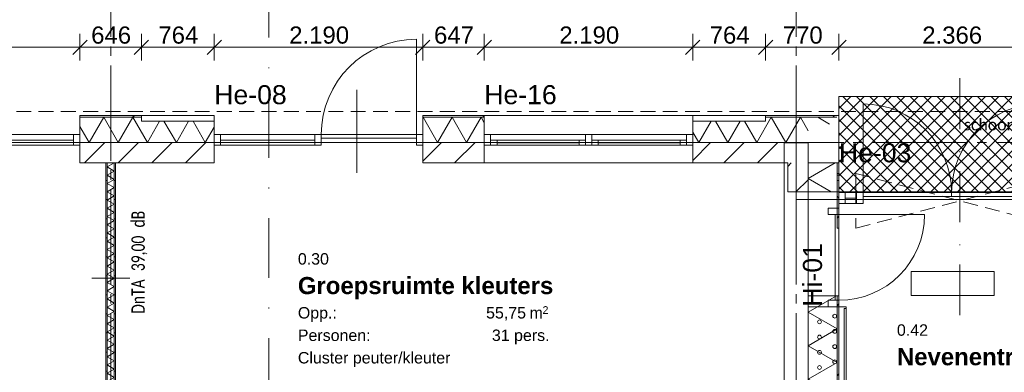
# Model space of a CAD drawing. Header units: millimetres. Extents: x 10 to 584, y 10 to 831.
# Tile 52 of 79: x 212 to 316, y 739 to 776. Entities that reach past the tile are written whole.
import ezdxf
from ezdxf.xclip import XClip

# ---------------------------------------------------------------- set-up
doc = ezdxf.new("R2010")
doc.units = ezdxf.units.MM
doc.header["$MEASUREMENT"] = 0
doc.header["$XCLIPFRAME"] = 0
for name, pattern in [('B0204', [13, 10, -1, 1, -1]), ('B0302', [12.51, 6.26, -3.125, 0, -3.125]), ('B0605', [9.6667, 5.3333, -2.333367, 3.33333e-05, -2]), ('B0701', [2.3412, 1.56, -0.7812]), ('B0703', [4.687, 3.125, -1.562]), ('Wipeout_Contour', [1000, 0, -1000])]:
    doc.linetypes.add(name, pattern=pattern)
for name, color, linetype in [('21 Buitenwanden', 7, 'Continuous'), ('21 Buitenwanden Deuren', 7, 'Continuous'), ('21 Buitenwanden Deurlabels', 7, 'Continuous'), ('21 Buitenwanden Doorsnede-arcering', 7, 'Continuous'), ('21 Buitenwanden Laagscheidingslijnen', 7, 'Continuous'), ('21 Buitenwanden Raamlabels', 7, 'Continuous'), ('21 Buitenwanden Ramen', 7, 'Continuous'), ('22 NC Binnenwanden', 7, 'Continuous'), ('22 NC Binnenwanden Deuren', 7, 'Continuous'), ('22 NC Binnenwanden Deurlabels', 7, 'Continuous'), ('22 NC Binnenwanden Doorsnede-arcering', 7, 'Continuous'), ('22 NC Binnenwanden Laagscheidingslijnen', 7, 'Continuous'), ('23 Vloeren', 7, 'Continuous'), ('23 Vloeren 2D arcering', 7, 'Continuous'), ('28 Draagconstructies', 7, 'Continuous'), ('73 Keuken', 7, 'Continuous'), ('82 Interieur', 7, 'Continuous'), ('82 Interieur Afdek-arcering', 7, 'Continuous'), ('A Lijn doorsnede', 7, 'Continuous'), ('A Stramien', 7, 'Continuous'), ('Maatvoering 1_ 50_100', 7, 'Continuous'), ('New_Tekst_dim 1_ 50_100', 7, 'Continuous'), ('Tekst_dim 1_ 50_100', 7, 'Continuous'), ('Z Ruimtefuncties', 7, 'Continuous')]:
    doc.layers.add(name, color=color, linetype=linetype)
doc.styles.add('GENERATED_STYLE_1', font='txt')
doc.styles.add('GENERATED_STYLE_2', font='txt')
doc.styles.add('GENERATED_STYLE_3', font='txt')
pattern_1 = [(45, (78, 259.188), (-4.596194, 4.596194), []), (45, (77.081, 260.107), (-4.596194, 4.596194), [])]
pattern_2 = [(45, (78, 259.188), (-1.767767, 1.767767), [])]
pattern_3 = [(1e-14, (78, 259.1879), (0, 2), [])]

# ---------------------------------------------------------------- blocks, each defined once
blk = doc.blocks.new('*X8')
at = {"layer": '22 NC Binnenwanden Doorsnede-arcering', "color": 7, "linetype": 'Continuous', "lineweight": 0}
for p, q in [((298.22, 747.08), (295.25, 745.36)), ((298.29, 743.61), (295.25, 745.36)), ((298.29, 743.61), (295.25, 741.85)), ((298.29, 740.1), (295.25, 741.85)), ((298.29, 740.1), (295.25, 738.34)), ((298.29, 736.59), (295.25, 738.34)), ((298.29, 736.59), (295.25, 734.83)), ((298.29, 733.08), (295.25, 734.83)), ((298.29, 733.08), (295.25, 731.32)), ((298.29, 729.57), (295.25, 731.32)), ((298.29, 729.57), (295.25, 727.81)), ((298.29, 726.06), (295.25, 727.81)), ((298.29, 726.06), (295.25, 724.3)), ((298.29, 722.55), (295.25, 724.3)), ((298.29, 722.55), (295.25, 720.79)), ((298.29, 719.04), (295.25, 720.79)), ((298.29, 719.04), (295.25, 717.28)), ((298.29, 715.53), (295.25, 717.28)), ((298.29, 715.53), (295.25, 713.77)), ((298.29, 712.02), (295.25, 713.77)), ((298.29, 712.02), (295.25, 710.26)), ((298.29, 708.5), (295.25, 710.26)), ((298.29, 708.5), (295.25, 706.75)), ((298.29, 704.99), (295.25, 706.75)), ((298.29, 704.99), (295.25, 703.24)), ((298.29, 701.48), (295.25, 703.24)), ((298.29, 701.48), (295.25, 699.73)), ((298.29, 697.97), (295.25, 699.73)), ((298.29, 697.97), (295.25, 696.22)), ((298.29, 694.46), (295.25, 696.22)), ((298.29, 694.46), (295.25, 692.71)), ((297.23, 691.56), (295.25, 692.71))]:
    blk.add_line(p, q, dxfattribs=at)
blk = doc.blocks.new('*X45')
at = {"layer": '21 Buitenwanden Doorsnede-arcering', "color": 7, "linetype": 'Continuous', "lineweight": 0}
blk.add_line((297.51, 765.12), (296.28, 765.83), dxfattribs=at)
blk = doc.blocks.new('*X47')
at = {"layer": '21 Buitenwanden Doorsnede-arcering', "color": 7, "linetype": 'Continuous', "lineweight": 0}
for p in [(298.1, 761.05), (297.66, 758.01)]:
    blk.add_line(p, (295.25, 759.4), dxfattribs=at)
blk = doc.blocks.new('*X52')
at = {"layer": '21 Buitenwanden Doorsnede-arcering', "color": 7, "linetype": 'Continuous', "lineweight": 0}
for p, q in [((221.28, 765.83), (219.75, 763.19)), ((221.28, 765.83), (222.8, 763.19)), ((224.32, 765.83), (222.8, 763.19)), ((224.32, 765.83), (225.85, 763.19)), ((227.14, 765.43), (225.85, 763.19)), ((227.6, 765.43), (228.9, 763.19)), ((230.19, 765.43), (228.9, 763.19)), ((230.65, 765.43), (231.94, 763.19)), ((218.77, 764.88), (219.75, 763.19)), ((232.88, 764.8), (231.94, 763.19))]:
    blk.add_line(p, q, dxfattribs=at)
blk = doc.blocks.new('*X53')
at = {"layer": '21 Buitenwanden Doorsnede-arcering', "color": 7, "linetype": 'Continuous', "lineweight": 0}
for p, q in [((254.81, 765.83), (254.78, 765.77)), ((254.81, 765.83), (256.33, 763.19)), ((257.86, 765.83), (256.33, 763.19)), ((257.86, 765.83), (259.38, 763.19)), ((260.9, 765.83), (259.38, 763.19)), ((260.9, 765.83), (261.24, 765.24))]:
    blk.add_line(p, q, dxfattribs=at)
blk = doc.blocks.new('*X54')
at = {"layer": '21 Buitenwanden Doorsnede-arcering', "color": 7, "linetype": 'Continuous', "lineweight": 0}
for p, q in [((285.06, 765.43), (283.77, 763.19)), ((285.52, 765.43), (286.82, 763.19)), ((288.11, 765.43), (286.82, 763.19)), ((288.57, 765.43), (289.86, 763.19)), ((291.39, 765.83), (289.86, 763.19)), ((291.39, 765.83), (292.91, 763.19)), ((294.44, 765.83), (292.91, 763.19)), ((294.44, 765.83), (295.25, 764.42)), ((283.14, 764.27), (283.77, 763.19))]:
    blk.add_line(p, q, dxfattribs=at)
blk = doc.blocks.new('*X76')
at = {"layer": '21 Buitenwanden Doorsnede-arcering', "color": 7, "linetype": 'Continuous', "lineweight": 0}
blk.add_line((298.29, 757.63), (298.49, 757.29), dxfattribs=at)
blk = doc.blocks.new('*X85')
at = {"layer": '22 NC Binnenwanden Doorsnede-arcering', "color": 7, "linetype": 'Continuous', "lineweight": 0}
for p, q in [((221.62, 760.62), (222.37, 761.05)), ((221.62, 760.62), (222.37, 760.18)), ((221.62, 759.75), (222.37, 760.18)), ((221.62, 759.75), (222.37, 759.32)), ((221.62, 758.88), (222.37, 759.32)), ((221.62, 758.88), (222.37, 758.45)), ((221.62, 758.02), (222.37, 758.45)), ((221.62, 758.02), (222.37, 757.59)), ((221.62, 757.15), (222.37, 757.59)), ((221.62, 757.15), (222.37, 756.72)), ((221.62, 756.29), (222.37, 756.72)), ((221.62, 756.29), (222.37, 755.85)), ((221.62, 755.42), (222.37, 755.85)), ((221.62, 755.42), (222.37, 754.99)), ((221.62, 754.55), (222.37, 754.99)), ((221.62, 754.55), (222.37, 754.12)), ((221.62, 753.69), (222.37, 754.12)), ((221.62, 753.69), (222.37, 753.26)), ((221.62, 752.82), (222.37, 753.26)), ((221.62, 752.82), (222.37, 752.39)), ((221.62, 751.96), (222.37, 752.39)), ((221.62, 751.96), (222.37, 751.52)), ((221.62, 751.09), (222.37, 751.52)), ((221.62, 751.09), (222.37, 750.66)), ((221.62, 750.22), (222.37, 750.66)), ((221.62, 750.22), (222.37, 749.79)), ((221.62, 749.36), (222.37, 749.79)), ((221.62, 749.36), (222.37, 748.93)), ((221.62, 748.49), (222.37, 748.93)), ((221.62, 748.49), (222.37, 748.06)), ((221.62, 747.63), (222.37, 748.06)), ((221.62, 747.63), (222.37, 747.19)), ((221.62, 746.76), (222.37, 747.19)), ((221.62, 746.76), (222.37, 746.33)), ((221.62, 745.89), (222.37, 746.33)), ((221.62, 745.89), (222.37, 745.46)), ((221.62, 745.03), (222.37, 745.46)), ((221.62, 745.03), (222.37, 744.6)), ((221.62, 744.16), (222.37, 744.6)), ((221.62, 744.16), (222.37, 743.73)), ((221.62, 743.3), (222.37, 743.73)), ((221.62, 743.3), (222.37, 742.86)), ((221.62, 742.43), (222.37, 742.86)), ((221.62, 742.43), (222.37, 742)), ((221.62, 741.56), (222.37, 742)), ((221.62, 741.56), (222.37, 741.13)), ((221.62, 740.7), (222.37, 741.13)), ((221.62, 740.7), (222.37, 740.27)), ((221.62, 739.83), (222.37, 740.27)), ((221.62, 739.83), (222.37, 739.4)), ((221.62, 738.97), (222.37, 739.4)), ((221.62, 738.97), (222.37, 738.53)), ((221.62, 738.1), (222.37, 738.53)), ((221.62, 738.1), (222.37, 737.67)), ((221.62, 737.23), (222.37, 737.67)), ((221.62, 737.23), (222.37, 736.8)), ((221.62, 736.37), (222.37, 736.8)), ((221.62, 736.37), (222.37, 735.93)), ((221.62, 735.5), (222.37, 735.93)), ((221.62, 735.5), (222.37, 735.07)), ((221.62, 734.64), (222.37, 735.07)), ((221.62, 734.64), (222.37, 734.2)), ((221.62, 733.77), (222.37, 734.2)), ((221.62, 733.77), (222.37, 733.34)), ((221.62, 732.9), (222.37, 733.34)), ((221.62, 732.9), (222.37, 732.47)), ((221.62, 732.04), (222.37, 732.47)), ((221.62, 732.04), (222.37, 731.6)), ((221.62, 731.17), (222.37, 731.6)), ((221.62, 731.17), (222.37, 730.74)), ((221.62, 730.31), (222.37, 730.74)), ((221.62, 730.31), (222.37, 729.87)), ((221.62, 729.44), (222.37, 729.87)), ((221.62, 729.44), (222.37, 729.01)), ((221.62, 728.57), (222.37, 729.01)), ((221.62, 728.57), (222.37, 728.14)), ((221.62, 727.71), (222.37, 728.14)), ((221.62, 727.71), (222.37, 727.27)), ((221.62, 726.84), (222.37, 727.27)), ((221.62, 726.84), (222.37, 726.41)), ((221.62, 725.98), (222.37, 726.41)), ((221.62, 725.98), (222.37, 725.54)), ((221.62, 725.11), (222.37, 725.54)), ((221.62, 725.11), (222.37, 724.68)), ((221.62, 724.24), (222.37, 724.68)), ((221.62, 724.24), (222.37, 723.81)), ((221.62, 723.38), (222.37, 723.81)), ((221.62, 723.38), (222.37, 722.94)), ((221.62, 722.51), (222.37, 722.94)), ((221.62, 722.51), (222.37, 722.08)), ((221.62, 721.65), (222.37, 722.08)), ((221.62, 721.65), (222.37, 721.21)), ((221.62, 720.78), (222.37, 721.21)), ((221.62, 720.78), (222.37, 720.35)), ((221.62, 719.91), (222.37, 720.35)), ((221.62, 719.91), (222.37, 719.48)), ((221.62, 719.05), (222.37, 719.48)), ((221.62, 719.05), (222.37, 718.61)), ((221.62, 718.18), (222.37, 718.61)), ((221.62, 718.18), (222.37, 717.75)), ((221.62, 717.32), (222.37, 717.75)), ((221.62, 717.32), (222.37, 716.88)), ((221.62, 716.45), (222.37, 716.88)), ((221.62, 716.45), (222.37, 716.02)), ((221.62, 715.58), (222.37, 716.02)), ((221.62, 715.58), (222.37, 715.15)), ((221.62, 714.72), (222.37, 715.15)), ((221.62, 714.72), (222.37, 714.28)), ((221.62, 713.85), (222.37, 714.28)), ((221.62, 713.85), (222.37, 713.42)), ((221.62, 712.99), (222.37, 713.42)), ((221.62, 712.99), (222.37, 712.55)), ((221.62, 712.12), (222.37, 712.55)), ((221.62, 712.12), (222.37, 711.69)), ((221.62, 711.25), (222.37, 711.69)), ((221.62, 711.25), (222.37, 710.82)), ((221.62, 710.39), (222.37, 710.82)), ((221.62, 710.39), (222.37, 709.95)), ((221.62, 709.52), (222.37, 709.95)), ((221.62, 709.52), (222.37, 709.09)), ((221.62, 708.66), (222.37, 709.09)), ((221.62, 708.66), (222.37, 708.22)), ((221.62, 707.79), (222.37, 708.22)), ((221.62, 707.79), (222.37, 707.36)), ((221.62, 706.92), (222.37, 707.36)), ((221.62, 706.92), (222.37, 706.49)), ((221.62, 706.06), (222.37, 706.49)), ((221.62, 706.06), (222.37, 705.62)), ((221.62, 705.19), (222.37, 705.62)), ((221.62, 705.19), (222.37, 704.76)), ((221.62, 704.32), (222.37, 704.76)), ((221.62, 704.32), (222.37, 703.89)), ((221.62, 703.46), (222.37, 703.89)), ((221.62, 703.46), (222.37, 703.03)), ((221.62, 702.59), (222.37, 703.03)), ((221.62, 702.59), (222.37, 702.16)), ((221.62, 701.73), (222.37, 702.16)), ((221.62, 701.73), (222.37, 701.29)), ((221.62, 700.86), (222.37, 701.29)), ((221.62, 700.86), (222.37, 700.43)), ((221.62, 699.99), (222.37, 700.43)), ((221.62, 699.99), (222.37, 699.56)), ((221.62, 699.13), (222.37, 699.56)), ((221.62, 699.13), (222.37, 698.7)), ((221.62, 698.26), (222.37, 698.7)), ((221.62, 698.26), (222.37, 697.83)), ((221.62, 697.4), (222.37, 697.83)), ((221.62, 697.4), (222.37, 696.96)), ((221.62, 696.53), (222.37, 696.96)), ((221.62, 696.53), (222.37, 696.1)), ((221.62, 695.66), (222.37, 696.1)), ((221.62, 695.66), (222.37, 695.23)), ((221.62, 694.8), (222.37, 695.23)), ((221.62, 694.8), (222.37, 694.37)), ((221.62, 693.93), (222.37, 694.37)), ((221.62, 693.93), (222.37, 693.5)), ((221.62, 693.07), (222.37, 693.5)), ((221.62, 693.07), (222.37, 692.63)), ((221.62, 692.2), (222.37, 692.63)), ((221.62, 692.2), (222.37, 691.77)), ((221.62, 691.33), (222.37, 691.77)), ((221.62, 691.33), (222.37, 690.9)), ((221.62, 690.47), (222.37, 690.9)), ((221.62, 690.47), (222.37, 690.04)), ((221.62, 689.6), (222.37, 690.04)), ((221.62, 689.6), (222.37, 689.17)), ((221.62, 688.74), (222.37, 689.17)), ((221.62, 688.74), (222.37, 688.3)), ((221.62, 687.87), (222.37, 688.3)), ((221.62, 687.87), (222.37, 687.44)), ((221.62, 687), (222.37, 687.44)), ((221.62, 687), (222.37, 686.57)), ((221.62, 686.14), (222.37, 686.57)), ((221.62, 686.14), (222.37, 685.71)), ((221.62, 685.27), (222.37, 685.71)), ((221.62, 685.27), (222.37, 684.84)), ((221.62, 684.41), (222.37, 684.84)), ((221.62, 684.41), (222.37, 683.97)), ((221.62, 683.54), (222.37, 683.97)), ((221.62, 683.54), (222.37, 683.11)), ((221.62, 682.67), (222.37, 683.11)), ((221.62, 682.67), (222.37, 682.24)), ((221.62, 681.81), (222.37, 682.24)), ((221.62, 681.81), (221.83, 681.69))]:
    blk.add_line(p, q, dxfattribs=at)
blk = doc.blocks.new('Drawing_2_2', base_point=(78, 259.19))
at = {"layer": '21 Buitenwanden Doorsnede-arcering', "linetype": 'Continuous', "lineweight": 0, "true_color": 0x000000}
h = blk.add_hatch(dxfattribs=at)
h.set_pattern_fill('145_Baksteen_0002', color=18, style=0, pattern_type=2)
h.set_pattern_definition(pattern_1)
h.paths.add_polyline_path([(218.77, 766.03), (218.77, 765.83), (225.23, 765.83), (225.23, 766.03)])
h = blk.add_hatch(dxfattribs=at)
h.set_pattern_fill('145_Baksteen_0002', color=18, style=0, pattern_type=2)
h.set_pattern_definition(pattern_1)
h.paths.add_polyline_path([(254.78, 766.03), (254.78, 765.83), (261.24, 765.83), (261.24, 766.03)])
h = blk.add_hatch(dxfattribs=at)
h.set_pattern_fill('145_Baksteen_0002', color=18, style=0, pattern_type=2)
h.set_pattern_definition(pattern_1)
h.paths.add_polyline_path([(290.79, 766.03), (290.79, 765.83), (298.27, 765.83), (298.29, 765.84), (298.29, 766.03)])
h = blk.add_hatch(dxfattribs=at)
h.set_pattern_fill('145_Baksteen_0002', color=18, style=0, pattern_type=2)
h.set_pattern_definition(pattern_1)
h.paths.add_polyline_path([(298.29, 766.03), (298.29, 765.84), (298.49, 766.03)])
h = blk.add_hatch(dxfattribs=at)
h.set_pattern_fill('130_Kalkzandsteen_0002', color=18, style=0, pattern_type=2)
h.set_pattern_definition(pattern_2)
h.paths.add_polyline_path([(218.77, 761.05), (232.88, 761.05), (232.88, 763.19), (218.77, 763.19)])
h = blk.add_hatch(dxfattribs=at)
h.set_pattern_fill('130_Kalkzandsteen_0002', color=18, style=0, pattern_type=2)
h.set_pattern_definition(pattern_2)
h.paths.add_polyline_path([(261.24, 763.19), (254.78, 763.19), (254.78, 761.05), (261.24, 761.05)])
h = blk.add_hatch(dxfattribs=at)
h.set_pattern_fill('130_Kalkzandsteen_0002', color=18, style=0, pattern_type=2)
h.set_pattern_definition(pattern_2)
h.paths.add_polyline_path([(283.14, 763.19), (283.14, 761.05), (293.11, 761.05), (293.11, 763.19)])
h = blk.add_hatch(dxfattribs=at)
h.set_pattern_fill('130_Kalkzandsteen_0002', color=18, style=0, pattern_type=2)
h.set_pattern_definition(pattern_2)
h.paths.add_polyline_path([(293.11, 761.05), (295.25, 763.03), (295.25, 763.19), (293.11, 763.19)])
h = blk.add_hatch(dxfattribs=at)
h.set_pattern_fill('130_Kalkzandsteen_0002', color=18, style=0, pattern_type=2)
h.set_pattern_definition(pattern_2)
h.paths.add_polyline_path([(295.25, 758.01), (295.25, 761.05), (293.11, 761.05), (293.11, 758.01)])
h = blk.add_hatch(dxfattribs=at)
h.set_pattern_fill('145_Baksteen_0002', color=18, style=0, pattern_type=2)
h.set_pattern_definition(pattern_1)
h.paths.add_polyline_path([(298.49, 758.01), (298.49, 761.05), (298.29, 761.05), (298.29, 758.01)])
h = blk.add_hatch(dxfattribs=at)
h.set_pattern_fill('310_Naaldhout__01__0002', color=18, style=0, pattern_type=2)
h.set_pattern_definition([(225, (78, 259.1879), (-0.6363961, 0.6363961), [])])
h.paths.add_polyline_path([(298.29, 759.75), (298.49, 759.75), (298.49, 759.93), (298.29, 759.93)])
h = blk.add_hatch(dxfattribs=at)
h.set_pattern_fill('130_Kalkzandsteen_0002', color=18, style=0, pattern_type=2)
h.set_pattern_definition(pattern_2)
h.paths.add_polyline_path([(298.29, 757.19), (298.29, 754.19), (298.49, 754.19), (298.49, 757.19)])
at = {"layer": '22 NC Binnenwanden Doorsnede-arcering', "linetype": 'Continuous', "lineweight": 0, "true_color": 0x000000}
h = blk.add_hatch(dxfattribs=at)
h.set_pattern_fill('930_Lijnen_vert_200_0002', color=18, style=0, pattern_type=2)
h.set_pattern_definition(pattern_3)
h.paths.add_polyline_path([(221.5, 761.05), (221.5, 681.69), (221.62, 681.69), (221.62, 761.05)])
h = blk.add_hatch(dxfattribs=at)
h.set_pattern_fill('930_Lijnen_vert_200_0002', color=18, style=0, pattern_type=2)
h.set_pattern_definition(pattern_3)
h.paths.add_polyline_path([(222.37, 761.05), (222.37, 681.69), (222.5, 681.69), (222.5, 761.05)])
h = blk.add_hatch(dxfattribs=at)
h.set_pattern_fill('145_Baksteen_0002', color=18, style=0, pattern_type=2)
h.set_pattern_definition(pattern_1)
h.paths.add_polyline_path([(298.49, 691.56), (298.49, 747.08), (298.29, 747.08), (298.29, 691.56)])
at = {"layer": '23 Vloeren 2D arcering', "linetype": 'Continuous', "lineweight": 0, "true_color": 0xd1d7d8}
h = blk.add_hatch(dxfattribs=at)
h.set_pattern_fill('960_Kruis_100_0002', color=254, style=0, pattern_type=2)
h.set_pattern_definition([(45, (78, 259.1879), (-0.7071068, 0.7071068), []), (135, (78, 259.1879), (0.7071068, 0.7071068), [])])
h.paths.add_polyline_path([(322.15, 758.02), (322.15, 768.02), (298.49, 768.01), (298.49, 758.01)])
at = {"layer": '21 Buitenwanden', "color": 9, "linetype": 'B0605', "lineweight": 0}
blk.add_line((311.2, 769.93), (311.2, 744.19), dxfattribs=at)
at = {"layer": '21 Buitenwanden', "color": 1, "linetype": 'Continuous', "lineweight": 0}
for p, q in [((247.84, 768.71), (247.84, 760.01)), ((218.77, 765.83), (218.77, 764.03)), ((225.23, 766.03), (225.23, 765.43)), ((225.23, 765.43), (232.88, 765.43)), ((232.88, 765.43), (232.88, 764.03)), ((254.78, 765.83), (254.78, 764.03)), ((261.24, 765.83), (261.24, 764.03)), ((283.14, 765.43), (290.79, 765.43)), ((283.14, 765.43), (283.14, 764.03)), ((290.79, 766.03), (290.79, 765.43)), ((218.77, 764.03), (218.77, 763.19)), ((232.88, 764.03), (232.88, 763.19)), ((254.78, 764.03), (254.78, 763.19)), ((261.24, 764.03), (261.24, 763.19)), ((283.14, 764.03), (283.14, 763.19)), ((298.49, 759.19), (298.49, 757.93)), ((298.49, 757.93), (298.49, 757.19))]:
    blk.add_line(p, q, dxfattribs=at)
at = {"layer": '21 Buitenwanden', "color": 2, "linetype": 'Continuous', "lineweight": 0}
for p, q in [((218.77, 766.03), (218.77, 765.83)), ((254.78, 766.03), (254.78, 765.83)), ((261.24, 766.03), (261.24, 765.83)), ((298.49, 759.93), (298.49, 759.75))]:
    blk.add_line(p, q, dxfattribs=at)
at = {"layer": '21 Buitenwanden', "color": 3, "linetype": 'Continuous', "lineweight": 0}
for p, q in [((218.77, 763.19), (218.77, 762.89)), ((218.77, 762.89), (218.77, 761.05)), ((232.88, 763.19), (232.88, 762.89)), ((232.88, 762.89), (232.88, 761.05)), ((254.78, 763.19), (254.78, 762.89)), ((254.78, 762.89), (254.78, 761.05)), ((261.24, 763.19), (261.24, 762.89)), ((261.24, 762.89), (261.24, 761.05)), ((283.14, 763.19), (283.14, 762.89)), ((283.14, 762.89), (283.14, 761.05)), ((298.49, 757.19), (298.49, 756.79)), ((298.49, 756.79), (298.49, 754.19))]:
    blk.add_line(p, q, dxfattribs=at)
at = {"layer": '21 Buitenwanden', "color": 9, "linetype": 'Continuous', "lineweight": 0}
blk.add_line((298.49, 759.75), (298.49, 759.19), dxfattribs=at)
at = {"layer": '21 Buitenwanden', "color": 9, "linetype": 'B0701', "lineweight": 0}
for p, q in [((322.15, 759.93), (300.25, 754.19)), ((322.15, 754.19), (300.25, 759.93))]:
    blk.add_line(p, q, dxfattribs=at)
at = {"layer": '21 Buitenwanden', "color": 2, "linetype": 'Continuous', "lineweight": 0, "flags": 128}
for points in [[(225.23, 766.03), (218.77, 766.03)], [(261.24, 766.03), (254.78, 766.03)], [(298.29, 766.03), (290.79, 766.03)], [(298.49, 766.03), (298.29, 766.03)], [(298.49, 761.05), (298.29, 761.05)], [(298.49, 758.01), (298.49, 761.05)], [(298.49, 759.93), (298.29, 759.93)], [(298.29, 759.93), (298.29, 759.75)], [(298.49, 758.01), (298.29, 758.01)]]:
    blk.add_lwpolyline(points, dxfattribs=at)
at = {"layer": '21 Buitenwanden', "color": 3, "linetype": 'Continuous', "lineweight": 0, "flags": 128}
for points in [[(218.77, 761.05), (232.88, 761.05)], [(254.78, 761.05), (261.24, 761.05)], [(283.14, 761.05), (293.11, 761.05)], [(293.11, 761.05), (293.11, 758.01)], [(295.25, 758.01), (293.11, 758.01)], [(298.29, 757.19), (298.29, 754.19)], [(298.29, 754.19), (298.49, 754.19)]]:
    blk.add_lwpolyline(points, dxfattribs=at)
at = {"layer": '21 Buitenwanden', "color": 1, "linetype": 'Continuous', "lineweight": 0, "flags": 128}
for points in [[(298.29, 761.05), (295.25, 761.05)], [(298.29, 759.19), (298.29, 757.19)], [(298.29, 758.01), (295.25, 758.01)]]:
    blk.add_lwpolyline(points, dxfattribs=at)
at = {"layer": '21 Buitenwanden', "color": 9, "linetype": 'Continuous', "lineweight": 0, "flags": 128}
blk.add_lwpolyline([(298.29, 759.75), (298.29, 759.19)], dxfattribs=at)
at = {"layer": '21 Buitenwanden', "color": 1, "linetype": 'B0703', "lineweight": 0, "flags": 128}
blk.add_lwpolyline([(300.25, 759.93), (300.25, 754.19)], dxfattribs=at)
at = {"layer": '21 Buitenwanden Deuren', "color": 1, "linetype": 'Continuous', "lineweight": 0}
for p, q in [((254.11, 764.03), (254.11, 774.03)), ((301.02, 757.93), (301.02, 767.23)), ((218.77, 765.83), (218.77, 764.03)), ((232.88, 765.83), (232.88, 764.03)), ((254.78, 765.83), (254.78, 764.03)), ((208.21, 764.03), (218.1, 764.03)), ((218.1, 763.43), (208.21, 763.43)), ((218.1, 762.89), (218.1, 764.03)), ((218.1, 764.03), (218.77, 764.03)), ((218.77, 764.03), (218.77, 762.89)), ((218.77, 764.03), (218.77, 763.19)), ((218.77, 764.03), (218.77, 763.19)), ((233.55, 764.03), (232.88, 764.03)), ((232.88, 764.03), (232.88, 762.89)), ((232.88, 764.03), (232.88, 763.19)), ((232.88, 764.03), (232.88, 763.19)), ((233.55, 762.89), (233.55, 764.03)), ((243.44, 764.03), (233.55, 764.03)), ((233.55, 763.43), (243.44, 763.43)), ((244.11, 764.03), (243.44, 764.03)), ((243.44, 764.03), (243.44, 762.89)), ((244.11, 762.89), (244.11, 764.03)), ((244.11, 764.03), (254.11, 764.03)), ((244.11, 763.63), (244.11, 764.03)), ((254.11, 763.63), (244.11, 763.63)), ((254.78, 764.03), (254.11, 764.03)), ((254.11, 764.03), (254.11, 762.89)), ((254.11, 764.03), (254.11, 763.63)), ((254.78, 762.89), (254.78, 764.03)), ((254.78, 764.03), (254.78, 763.19)), ((254.78, 764.03), (254.78, 763.19)), ((218.77, 762.89), (218.1, 762.89)), ((232.88, 762.89), (233.55, 762.89)), ((243.44, 762.89), (244.11, 762.89)), ((254.11, 762.89), (254.78, 762.89)), ((298.49, 759.19), (298.49, 757.93)), ((299.16, 757.93), (298.49, 757.93)), ((298.49, 757.93), (298.49, 756.79)), ((298.49, 757.93), (298.49, 757.19)), ((298.49, 757.93), (298.49, 757.19)), ((299.16, 756.79), (299.16, 757.93)), ((300.35, 757.93), (299.16, 757.93)), ((299.16, 757.33), (300.35, 757.33)), ((301.02, 757.93), (300.35, 757.93)), ((300.35, 757.93), (300.35, 756.79)), ((301.02, 756.79), (301.02, 757.93)), ((310.32, 757.93), (301.02, 757.93)), ((301.02, 757.93), (301.02, 757.53)), ((301.02, 757.53), (310.32, 757.53)), ((310.32, 757.93), (319.62, 757.93)), ((310.32, 757.53), (310.32, 757.93)), ((310.32, 757.53), (310.32, 757.93)), ((319.62, 757.53), (310.32, 757.53)), ((298.49, 756.79), (299.16, 756.79)), ((300.35, 756.79), (301.02, 756.79))]:
    blk.add_line(p, q, dxfattribs=at)
at = {"layer": '21 Buitenwanden Deuren', "color": 2, "linetype": 'Continuous', "lineweight": 0}
for p, q in [((218.77, 766.03), (218.77, 765.83)), ((232.88, 766.03), (232.88, 765.83)), ((254.78, 766.03), (254.78, 765.83)), ((298.49, 759.93), (298.49, 759.75))]:
    blk.add_line(p, q, dxfattribs=at)
at = {"layer": '21 Buitenwanden Deuren', "color": 3, "linetype": 'Continuous', "lineweight": 0}
for p, q in [((218.77, 763.19), (218.77, 762.89)), ((218.77, 763.19), (218.77, 762.89)), ((218.77, 762.89), (218.77, 761.05)), ((232.88, 763.19), (232.88, 762.89)), ((232.88, 763.19), (232.88, 762.89)), ((232.88, 762.89), (232.88, 761.05)), ((254.78, 763.19), (254.78, 762.89)), ((254.78, 763.19), (254.78, 762.89)), ((254.78, 762.89), (254.78, 761.05)), ((298.49, 757.19), (298.49, 756.79)), ((298.49, 757.19), (298.49, 756.79)), ((298.49, 756.79), (298.49, 754.19))]:
    blk.add_line(p, q, dxfattribs=at)
at = {"layer": '21 Buitenwanden Deuren', "color": 9, "linetype": 'Continuous', "lineweight": 0}
blk.add_line((298.49, 759.75), (298.49, 759.19), dxfattribs=at)
at = {"layer": '21 Buitenwanden Deuren', "color": 1, "linetype": 'Continuous', "lineweight": 0, "flags": 128}
for points in [[(208.21, 762.89), (218.1, 762.89), (218.1, 764.03), (208.21, 764.03)], [(243.44, 762.89), (233.55, 762.89), (233.55, 764.03), (243.44, 764.03)], [(300.35, 756.79), (299.16, 756.79), (299.16, 757.93), (300.35, 757.93)]]:
    blk.add_lwpolyline(points, close=True, dxfattribs=at)
at = {"layer": '21 Buitenwanden Deuren', "color": 1, "linetype": 'Continuous', "lineweight": 0}
for centre, radius, start, end in [((254.11, 764.03), 10, 90, 180), ((301.02, 757.93), 9.3, 0, 90), ((319.62, 757.93), 9.3, 90, 180)]:
    blk.add_arc(centre, radius, start, end, dxfattribs=at)
at = {"layer": '21 Buitenwanden Laagscheidingslijnen', "color": 1, "linetype": 'Continuous', "lineweight": 0}
for p, q in [((225.23, 765.83), (218.77, 765.83)), ((261.24, 765.83), (254.78, 765.83)), ((295.25, 765.83), (290.79, 765.83)), ((298.27, 765.83), (295.25, 765.83)), ((298.27, 765.83), (295.25, 765.83)), ((298.29, 758.01), (298.29, 761.05)), ((298.49, 759.19), (298.29, 759.19))]:
    blk.add_line(p, q, dxfattribs=at)
at = {"layer": '21 Buitenwanden Laagscheidingslijnen', "color": 3, "linetype": 'Continuous', "lineweight": 0}
for p, q in [((232.88, 763.19), (218.77, 763.19)), ((261.24, 763.19), (254.78, 763.19)), ((293.11, 763.19), (283.14, 763.19)), ((295.25, 763.19), (293.11, 763.19)), ((295.25, 763.19), (293.11, 763.19)), ((295.25, 763.03), (295.25, 763.19)), ((295.25, 758.01), (295.25, 761.05)), ((298.49, 757.19), (298.29, 757.19))]:
    blk.add_line(p, q, dxfattribs=at)
at = {"layer": '21 Buitenwanden Laagscheidingslijnen', "color": 2, "linetype": 'Continuous', "lineweight": 0}
blk.add_line((298.49, 759.75), (298.29, 759.75), dxfattribs=at)
at = {"layer": '21 Buitenwanden Ramen', "color": 1, "linetype": 'Continuous', "lineweight": 0}
for p, q in [((225.23, 766.03), (232.88, 766.03)), ((261.24, 765.83), (261.24, 764.03)), ((283.14, 766.03), (290.79, 766.03)), ((283.14, 765.83), (283.14, 764.03)), ((261.91, 764.03), (261.24, 764.03)), ((261.24, 764.03), (261.24, 763.19)), ((261.24, 764.03), (261.24, 763.19)), ((261.91, 763.43), (261.91, 764.03)), ((271.86, 764.03), (261.91, 764.03)), ((261.91, 762.89), (261.91, 763.43)), ((262.58, 763.43), (261.91, 763.43)), ((261.91, 763.43), (261.91, 762.89)), ((262.58, 762.89), (262.58, 763.43)), ((271.19, 763.43), (262.58, 763.43)), ((271.86, 763.43), (271.19, 763.43)), ((271.19, 763.43), (271.19, 762.89)), ((272.19, 764.03), (271.86, 764.03)), ((271.86, 764.03), (271.86, 763.43)), ((271.86, 763.43), (271.86, 762.89)), ((271.86, 762.89), (271.86, 763.43)), ((272.53, 764.03), (272.19, 764.03)), ((272.53, 763.43), (272.53, 764.03)), ((282.47, 764.03), (272.53, 764.03)), ((272.53, 762.89), (272.53, 763.43)), ((273.2, 763.43), (272.53, 763.43)), ((272.53, 763.43), (272.53, 762.89)), ((273.2, 762.89), (273.2, 763.43)), ((281.8, 763.43), (273.2, 763.43)), ((282.47, 763.43), (281.8, 763.43)), ((281.8, 763.43), (281.8, 762.89)), ((283.14, 764.03), (282.47, 764.03)), ((282.47, 764.03), (282.47, 763.43)), ((282.47, 763.43), (282.47, 762.89)), ((282.47, 762.89), (282.47, 763.43)), ((283.14, 764.03), (283.14, 763.19)), ((283.14, 764.03), (283.14, 763.19)), ((261.24, 762.89), (261.91, 762.89)), ((261.91, 762.89), (262.58, 762.89)), ((262.58, 763.16), (271.19, 763.16)), ((262.58, 762.89), (271.19, 762.89)), ((262.58, 762.89), (271.19, 762.89)), ((271.19, 762.89), (271.86, 762.89)), ((271.86, 762.89), (272.19, 762.89)), ((272.19, 762.89), (272.53, 762.89)), ((272.53, 762.89), (273.2, 762.89)), ((273.2, 763.16), (281.8, 763.16)), ((273.2, 762.89), (281.8, 762.89)), ((273.2, 762.89), (281.8, 762.89)), ((281.8, 762.89), (282.47, 762.89)), ((282.47, 762.89), (283.14, 762.89))]:
    blk.add_line(p, q, dxfattribs=at)
at = {"layer": '21 Buitenwanden Ramen', "color": 9, "linetype": 'Continuous', "lineweight": 0}
for p, q in [((261.24, 766.03), (283.14, 766.03)), ((261.24, 761.05), (283.14, 761.05))]:
    blk.add_line(p, q, dxfattribs=at)
at = {"layer": '21 Buitenwanden Ramen', "color": 2, "linetype": 'Continuous', "lineweight": 0}
for p, q in [((261.24, 766.03), (261.24, 765.83)), ((283.14, 766.03), (283.14, 765.83))]:
    blk.add_line(p, q, dxfattribs=at)
at = {"layer": '21 Buitenwanden Ramen', "color": 3, "linetype": 'Continuous', "lineweight": 0}
for p, q in [((261.24, 763.19), (261.24, 762.89)), ((261.24, 763.19), (261.24, 762.89)), ((261.24, 762.89), (261.24, 761.05)), ((283.14, 763.19), (283.14, 762.89)), ((283.14, 763.19), (283.14, 762.89)), ((283.14, 762.89), (283.14, 761.05))]:
    blk.add_line(p, q, dxfattribs=at)
at = {"layer": '21 Buitenwanden Ramen', "color": 1, "linetype": 'Continuous', "lineweight": 0, "flags": 128}
for points in [[(225.23, 766.03), (225.23, 765.43), (232.88, 765.43), (232.88, 766.03)], [(283.14, 766.03), (283.14, 765.43), (290.79, 765.43), (290.79, 766.03)]]:
    blk.add_lwpolyline(points, close=True, dxfattribs=at)
at = {"layer": '22 NC Binnenwanden', "color": 2, "linetype": 'Continuous', "lineweight": 0}
for p, q in [((298.09, 756.29), (297.89, 756.29)), ((298.09, 745.95), (297.89, 745.95))]:
    blk.add_line(p, q, dxfattribs=at)
at = {"layer": '22 NC Binnenwanden', "color": 9, "linetype": 'Continuous', "lineweight": 0}
for p, q in [((298.49, 756.29), (298.09, 756.29)), ((298.49, 745.95), (298.09, 745.95))]:
    blk.add_line(p, q, dxfattribs=at)
at = {"layer": '22 NC Binnenwanden', "color": 1, "linetype": 'Continuous', "lineweight": 0, "flags": 128}
for points in [[(221.5, 761.05), (221.5, 681.69)], [(221.5, 761.05), (221.62, 761.05)], [(221.62, 761.05), (222.37, 761.05)], [(222.37, 761.05), (222.5, 761.05)], [(222.5, 681.69), (222.5, 761.05)], [(298.29, 747.08), (295.25, 747.08)]]:
    blk.add_lwpolyline(points, dxfattribs=at)
at = {"layer": '22 NC Binnenwanden', "color": 3, "linetype": 'Continuous', "lineweight": 0, "flags": 128}
blk.add_lwpolyline([(295.25, 747.08), (295.25, 680.81)], dxfattribs=at)
at = {"layer": '22 NC Binnenwanden', "color": 2, "linetype": 'Continuous', "lineweight": 0, "flags": 128}
for points in [[(298.49, 747.08), (298.29, 747.08)], [(298.49, 691.56), (298.49, 747.08)]]:
    blk.add_lwpolyline(points, dxfattribs=at)
at = {"layer": '22 NC Binnenwanden Deuren', "color": 1, "linetype": 'Continuous', "lineweight": 0}
for p, q in [((297.35, 755.62), (297.35, 756.29)), ((297.35, 756.29), (298.49, 756.29)), ((298.49, 756.29), (298.49, 755.62)), ((298.49, 755.62), (297.35, 755.62)), ((298.49, 755.62), (298.09, 755.62)), ((298.09, 755.62), (298.09, 746.62)), ((298.49, 755.62), (307.49, 755.62)), ((298.49, 746.62), (298.49, 755.62)), ((297.35, 745.95), (297.35, 746.62)), ((297.35, 746.62), (298.49, 746.62)), ((298.49, 745.95), (297.35, 745.95)), ((298.09, 746.62), (298.49, 746.62)), ((298.49, 746.62), (298.49, 745.95))]:
    blk.add_line(p, q, dxfattribs=at)
at = {"layer": '22 NC Binnenwanden Deuren', "color": 2, "linetype": 'Continuous', "lineweight": 0}
for p, q in [((298.09, 756.29), (297.89, 756.29)), ((298.09, 756.29), (297.89, 756.29)), ((298.09, 745.95), (297.89, 745.95)), ((298.09, 745.95), (297.89, 745.95))]:
    blk.add_line(p, q, dxfattribs=at)
at = {"layer": '22 NC Binnenwanden Deuren', "color": 9, "linetype": 'Continuous', "lineweight": 0}
for p, q in [((298.49, 756.29), (298.09, 756.29)), ((298.49, 756.29), (298.09, 756.29)), ((298.49, 745.95), (298.09, 745.95)), ((298.49, 745.95), (298.09, 745.95))]:
    blk.add_line(p, q, dxfattribs=at)
at = {"layer": '22 NC Binnenwanden Deuren', "color": 1, "linetype": 'Continuous', "lineweight": 0}
blk.add_arc((298.49, 755.62), 9, 270, 0, dxfattribs=at)
at = {"layer": '22 NC Binnenwanden Laagscheidingslijnen', "color": 9, "linetype": 'Continuous', "lineweight": 0}
for p, q in [((221.62, 761.05), (221.62, 681.69)), ((222.37, 761.05), (222.37, 681.69))]:
    blk.add_line(p, q, dxfattribs=at)
at = {"layer": '22 NC Binnenwanden Laagscheidingslijnen', "color": 1, "linetype": 'Continuous', "lineweight": 0}
blk.add_line((298.29, 691.56), (298.29, 747.08), dxfattribs=at)
at = {"layer": '23 Vloeren', "color": 9, "linetype": 'Continuous', "lineweight": 0, "flags": 128}
blk.add_lwpolyline([(322.15, 758.02), (322.15, 768.02), (298.49, 768.01), (298.49, 758.01)], close=True, dxfattribs=at)
at = {"layer": '23 Vloeren', "color": 1, "linetype": 'Continuous', "lineweight": 0, "flags": 128}
blk.add_lwpolyline([(96, 265.19), (370, 265.19), (370, 439.19), (366, 439.19), (366, 570.05), (420.61, 570.05), (420.61, 554.05), (510, 554.05), (510, 626.69), (459.92, 626.69), (459.92, 683.69), (510, 683.69), (510, 757.19), (294, 757.19), (294, 763.19), (78, 763.19), (78, 475.19), (96, 475.19)], close=True, dxfattribs=at)
at = {"layer": '28 Draagconstructies', "color": 3, "linetype": 'Continuous', "lineweight": 0, "flags": 128}
blk.add_lwpolyline([(254.78, 761.05), (261.24, 761.05), (261.24, 763.19), (254.78, 763.19)], close=True, dxfattribs=at)
for points in [[(292.75, 763.14), (292.75, 680.69)], [(295.25, 763.14), (292.75, 763.14)], [(295.25, 680.69), (295.25, 763.14)]]:
    blk.add_lwpolyline(points, dxfattribs=at)
at = {"layer": '82 Interieur', "color": 94, "linetype": 'Continuous', "lineweight": 0}
for centre in [(298.05, 744.96), (296.45, 744.36), (296.45, 742.76), (298.05, 743.36), (298.05, 741.76), (296.45, 741.16), (296.45, 739.56), (298.05, 740.16)]:
    blk.add_circle(centre, 0.2, dxfattribs=at)
at = {"layer": 'A Lijn doorsnede', "color": 9, "linetype": 'B0302', "lineweight": 0}
blk.add_line((238.61, 231.97), (238.61, 783.13), dxfattribs=at)
at = {"layer": 'A Stramien', "color": 9, "linetype": 'B0204', "lineweight": 0}
for p, q in [((222, 784.27), (222, 233.2)), ((294, 784.27), (294, 233.2)), ((68, 763.19), (520.56, 763.19))]:
    blk.add_line(p, q, dxfattribs=at)
at = {"layer": 'Maatvoering 1_ 50_100', "color": 1, "linetype": 'Continuous', "lineweight": 0}
for p, q in [((219.52, 773.93), (218.02, 772.43)), ((218.77, 771.78), (218.77, 774.59)), ((225.98, 773.93), (224.48, 772.43)), ((225.23, 771.78), (225.23, 774.59)), ((233.63, 773.93), (232.13, 772.43)), ((232.88, 771.78), (232.88, 774.59)), ((255.53, 773.93), (254.03, 772.43)), ((254.78, 771.78), (254.78, 774.59)), ((261.99, 773.93), (260.49, 772.43)), ((261.24, 771.78), (261.24, 774.59)), ((283.89, 773.93), (282.39, 772.43)), ((283.14, 771.78), (283.14, 774.59)), ((291.54, 773.93), (290.04, 772.43)), ((290.79, 771.78), (290.79, 774.59)), ((299.24, 773.93), (297.74, 772.43)), ((298.49, 771.78), (298.49, 774.59)), ((196.87, 773.18), (218.77, 773.18)), ((218.77, 773.18), (225.23, 773.18)), ((225.23, 773.18), (232.88, 773.18)), ((232.88, 773.18), (254.78, 773.18)), ((254.78, 773.18), (261.24, 773.18)), ((261.24, 773.18), (283.14, 773.18)), ((283.14, 773.18), (290.79, 773.18)), ((290.79, 773.18), (298.49, 773.18)), ((298.49, 773.18), (322.15, 773.18))]:
    blk.add_line(p, q, dxfattribs=at)
at = {"layer": 'New_Tekst_dim 1_ 50_100', "color": 9, "linetype": 'Continuous', "lineweight": 0}
for p, q in [((314.78, 749.66), (306.07, 749.66)), ((306.07, 749.66), (306.07, 747.14)), ((314.78, 747.14), (314.78, 749.66)), ((306.07, 747.14), (314.78, 747.14))]:
    blk.add_line(p, q, dxfattribs=at)
at = {"layer": 'Tekst_dim 1_ 50_100', "color": 1, "linetype": 'Continuous', "lineweight": 0}
for p, q in [((220.01, 748.94), (223.99, 748.94)), ((223.99, 748.94), (224, 748.94))]:
    blk.add_line(p, q, dxfattribs=at)
at = {"layer": '73 Keuken', "color": 4, "linetype": 'Continuous', "lineweight": 0}
for name in ['*X52', '*X53', '*X54', '*X45', '*X85', '*X47', '*X76', '*X8']:
    blk.add_blockref(name, (0, 0), dxfattribs=at)
at = {"layer": '21 Buitenwanden Deurlabels', "color": 2, "linetype": 'Continuous', "lineweight": 0, "char_height": 2, "attachment_point": 7, "style": 'GENERATED_STYLE_1'}
for s, insert in [('\\A1;{\\pql;\\fArial|b0|i0|c0|p38;He-08}', (232.88, 767.18)), ('\\A1;{\\pql;\\fArial|b0|i0|c0|p38;He-03}', (298.49, 761.08))]:
    blk.add_mtext(s, dxfattribs=dict(at, insert=insert))
at = {"layer": '21 Buitenwanden Raamlabels', "color": 2, "linetype": 'Continuous', "lineweight": 0, "insert": (261.24, 767.18), "char_height": 2, "attachment_point": 7, "style": 'GENERATED_STYLE_1'}
blk.add_mtext('\\A1;{\\pql;\\fArial|b0|i0|c0|p38;He-16}', dxfattribs=at)
at = {"layer": '22 NC Binnenwanden Deurlabels', "color": 2, "linetype": 'Continuous', "lineweight": 0, "insert": (296.74, 745.95), "char_height": 2, "attachment_point": 7, "rotation": 90, "style": 'GENERATED_STYLE_1'}
blk.add_mtext('\\A1;{\\pql;\\fArial|b0|i0|c0|p38;Hi-01}', dxfattribs=at)
at = {"layer": 'Maatvoering 1_ 50_100', "color": 2, "linetype": 'Continuous', "lineweight": 0, "char_height": 1.8, "attachment_point": 7, "style": 'GENERATED_STYLE_1'}
for s, insert, width in [('\\A1;{\\pql;\\fArial|b0|i0|c0|p38;646}', (219.95, 773.54), 4.0978), ('\\A1;{\\pql;\\fArial|b0|i0|c0|p38;764}', (227.01, 773.54), 4.0978), ('\\A1;{\\pql;\\fArial|b0|i0|c0|p38;2.190}', (240.75, 773.54), 6.155), ('\\A1;{\\pql;\\fArial|b0|i0|c0|p38;647}', (255.96, 773.54), 4.0978), ('\\A1;{\\pql;\\fArial|b0|i0|c0|p38;2.190}', (269.12, 773.54), 6.155), ('\\A1;{\\pql;\\fArial|b0|i0|c0|p38;764}', (284.91, 773.54), 4.0978), ('\\A1;{\\pql;\\fArial|b0|i0|c0|p38;770}', (292.59, 773.54), 4.0978), ('\\A1;{\\pql;\\fArial|b0|i0|c0|p38;2.366}', (307.24, 773.54), 6.155)]:
    blk.add_mtext(s, dxfattribs=dict(at, insert=insert, width=width))
at = {"layer": 'Tekst_dim 1_ 50_100', "color": 2, "linetype": 'Continuous', "lineweight": 0, "insert": (224.18, 745.21), "char_height": 1.4, "attachment_point": 1, "rotation": 90, "style": 'GENERATED_STYLE_3'}
blk.add_mtext('\\A1;{\\W0.750000x;\\pql;\\pt0,30;\\fCalibri|b0|i0|c0|p34;DnTA \\fCalibri|b0|i0|c0|p34;\\A1{\\H.66x;\\S^  ;}\\fCalibri|b0|i0|c0|p34;\\fCalibri|b0|i0|c0|p34;\\A1{\\H.66x;\\S^  ;}\\fCalibri|b0|i0|c0|p34;\\fCalibri|b0|i0|c0|p34;\\fCalibri|b0|i0|c0|p34;\\fCalibri|b0|i0|c0|p34;\\fCalibri|b0|i0|c0|p34;\\fCalibri|b0|i0|c0|p34;39,00 \\fCalibri|b0|i0|c0|p34;\\A1{\\H.66x;\\S^  ;}\\fCalibri|b0|i0|c0|p34;\\fCalibri|b0|i0|c0|p34;\\A1{\\H.66x;\\S^  ;}\\fCalibri|b0|i0|c0|p34;\\fCalibri|b0|i0|c0|p34;\\fCalibri|b0|i0|c0|p34;\\fCalibri|b0|i0|c0|p34;\\fCalibri|b0|i0|c0|p34;\\fCalibri|b0|i0|c0|p34;dB\\fCalibri|b0|i0|c0|p34;\\A1{\\H.66x;\\S^  ;}\\fCalibri|b0|i0|c0|p34;\\fCalibri|b0|i0|c0|p34;\\A1{\\H.66x;\\S^  ;}\\fCalibri|b0|i0|c0|p34;\\fCalibri|b0|i0|c0|p34;\\fCalibri|b0|i0|c0|p34;\\fCalibri|b0|i0|c0|p34;\\fCalibri|b0|i0|c0|p34;\\fCalibri|b0|i0|c0|p34;\\fCalibri|b0|i0|c0|p34;\\fCalibri|b0|i0|c0|p34;\\fCalibri|b0|i0|c0|p34;\\fCalibri|b0|i0|c0|p34;\\fCalibri|b0|i0|c0|p34;\\fCalibri|b0|i0|c0|p34;\\fCalibri|b0|i0|c0|p34;\\fCalibri|b0|i0|c0|p34;\\fCalibri|b0|i0|c0|p34;\\fCalibri|b0|i0|c0|p34;\\fCalibri|b0|i0|c0|p34;\\fCalibri|b0|i0|c0|p34;\\fCalibri|b0|i0|c0|p34;\\fCalibri|b0|i0|c0|p34;\\fCalibri|b0|i0|c0|p34;\\fCalibri|b0|i0|c0|p34;\\fCalibri|b0|i0|c0|p34;\\fCalibri|b0|i0|c0|p34;\\fCalibri|b0|i0|c0|p34;\\fCalibri|b0|i0|c0|p34;}', dxfattribs=at)
at = {"layer": 'Tekst_dim 1_ 50_100', "color": 1, "linetype": 'Continuous', "lineweight": 0, "insert": (311.62, 764.16), "char_height": 1.2, "width": 9.6005, "attachment_point": 7, "rotation": 0.0175, "line_spacing_factor": 4, "style": 'GENERATED_STYLE_3'}
blk.add_mtext('\\A1;{\\pql;\\fCalibri|b0|i0|c0|p34;schoonlooprooster}', dxfattribs=at)
at = {"layer": 'Z Ruimtefuncties', "color": 2, "linetype": 'Continuous', "lineweight": 0, "attachment_point": 1}
for s, insert, char_height, style in [('\\A1;{\\pql;\\pt0;\\fArial|b0|i0|c0|p38;0.30}', (241.66, 751.57), 1.2, 'GENERATED_STYLE_1'), ('\\A1;{\\pql;\\pt0;\\fArial|b1|i0|c0|p38;Groepsruimte kleuters}', (241.66, 749.07), 1.8, 'GENERATED_STYLE_2'), ('\\A1;{\\pql;\\pt0;\\fArial|b0|i0|c0|p38;Opp.: }', (241.66, 745.91), 1.2, 'GENERATED_STYLE_1'), ('\\A1;{\\pql;\\fArial|b0|i0|c0|p38;55,75}', (261.43, 745.91), 1.2, 'GENERATED_STYLE_1'), ('\\A1;{\\pql;\\fArial|b0|i0|c0|p38;2}', (267.36, 746), 0.8, 'GENERATED_STYLE_1'), ('\\A1;{\\pql;\\fArial|b0|i0|c0|p38; m}', (265.53, 745.91), 1.2, 'GENERATED_STYLE_1'), ('\\A1;{\\pql;\\pt0;\\fArial|b0|i0|c0|p38;31 pers.}', (262.04, 743.55), 1.2, 'GENERATED_STYLE_1'), ('\\A1;{\\pql;\\pt0;\\fArial|b0|i0|c0|p38;0.42}', (304.58, 744.1), 1.2, 'GENERATED_STYLE_1'), ('\\A1;{\\pql;\\pt0;\\fArial|b0|i0|c0|p38;Personen: }', (241.66, 743.55), 1.2, 'GENERATED_STYLE_1'), ('\\A1;{\\pql;\\pt0;\\fArial|b1|i0|c0|p38;Nevenentree}', (304.58, 741.6), 1.8, 'GENERATED_STYLE_2'), ('\\A1;{\\pql;\\pt0;\\fArial|b0|i0|c0|p38;Cluster peuter/kleuter}', (241.66, 741.19), 1.2, 'GENERATED_STYLE_1')]:
    blk.add_mtext(s, dxfattribs=dict(at, insert=insert, char_height=char_height, style=style))
at = {"color": 254, "linetype": 'Wipeout_Contour', "lineweight": 0, "ltscale": 3131.600421}
blk.add_wipeout([(299.25, 701.15), (299.25, 745.75), (299.05, 745.75), (299.05, 701.15)], dxfattribs=at).dxf.layer = '82 Interieur Afdek-arcering'
at = {"layer": '82 Interieur', "color": 2, "linetype": 'Continuous', "lineweight": 0, "flags": 128}
for points in [[(299.25, 745.75), (299.05, 745.75)], [(299.05, 745.75), (299.05, 701.15)], [(299.25, 701.15), (299.25, 745.75)]]:
    blk.add_lwpolyline(points, dxfattribs=at)
at = {"color": 254, "linetype": 'Wipeout_Contour', "lineweight": 0, "ltscale": 3131.600421}
blk.add_wipeout([(299.25, 701.15), (299.25, 745.75), (299.05, 745.75), (299.05, 701.15)], dxfattribs=at).dxf.layer = '82 Interieur Afdek-arcering'
at = {"layer": '23 Vloeren', "color": 1, "linetype": 'B0701', "lineweight": 0, "flags": 128}
blk.add_lwpolyline([(373.24, 759.79), (373.24, 766.43), (74.76, 766.43), (74.76, 472.29)], dxfattribs=at)
at = {"layer": '82 Interieur', "color": 1, "linetype": 'Continuous', "lineweight": 0, "flags": 128}
blk.add_lwpolyline([(299.25, 745.95), (299.25, 700.95), (295.25, 700.95), (295.25, 745.95)], close=True, dxfattribs=at)
at = {"layer": '82 Interieur', "color": 2, "linetype": 'Continuous', "lineweight": 0, "flags": 128}
for points in [[(299.25, 745.75), (299.05, 745.75)], [(299.05, 745.75), (299.05, 701.15)], [(299.25, 701.15), (299.25, 745.75)]]:
    blk.add_lwpolyline(points, dxfattribs=at)

msp = doc.modelspace()

# ---------------------------------------------------------------- block references
at = {"color": 4, "linetype": 'Continuous', "lineweight": 0}
ref = msp.add_blockref('Drawing_2_2', (78, 259.19), dxfattribs=at)
XClip(ref).set_block_clipping_path([(30, 141.736842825), (586.5626696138, 806.4087291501)])

doc.saveas('drawing.dxf')
